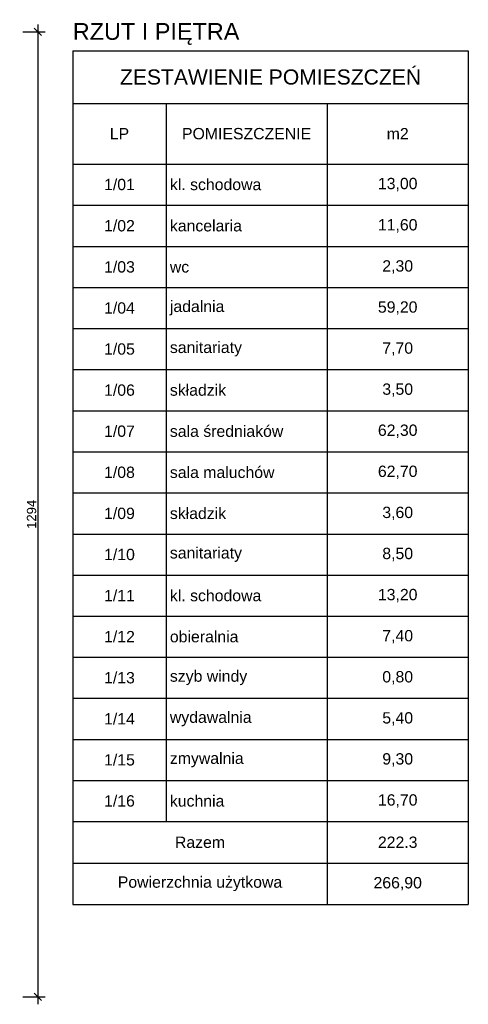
# Model space of a CAD drawing. Header units: millimetres. Extents: x 2709036 to 2756280, y 168165 to 192362.
# Tile 135 of 192: x 2722035 to 2722637, y 190691 to 192011. Entities that reach past the tile are written whole.
import ezdxf

# ---------------------------------------------------------------- set-up
doc = ezdxf.new("R2010")
doc.units = ezdxf.units.MM
doc.header["$MEASUREMENT"] = 0
doc.layers.add('6 - OPISY', color=7, linetype='Continuous')
doc.layers.add('__MAZ_WYMIARY', color=7, linetype='Continuous', lineweight=9)
doc.styles.add('Arial', font='arial.ttf')
doc.styles.add('Dimensions', font='arial.ttf')
doc.styles.get("Standard").update_dxf_attribs({"font": 'arial.ttf'})
doc.dimstyles.new('100', dxfattribs={"dimtxt": 10, "dimasz": 10, "dimexe": 18, "dimexo": 15, "dimgap": 9, "dimtad": 1, "dimdec": 1, "dimrnd": 0.5, "dimdsep": 46, "dimtxsty": 'Dimensions', "dimblk": 'ARCHTICK', "dimcen": 9, "dimdle": 10, "dimadec": 1, "dimazin": 2, "dimtfac": 1, "dimtdec": 4, "dimtofl": 0, "dimtmove": 2, "dimatfit": 3, "dimfxl": 1, "dimtolj": 1, "dimtzin": 0, "dimarcsym": 0})

# ---------------------------------------------------------------- blocks, each defined once
blk = doc.blocks.new('*T743')
at = {"color": 0, "linetype": 'ByBlock', "lineweight": -2, "transparency": 16777216}
for p, q in [((0, 0), (530.5, 0)), ((0, 0), (0, -1144.8)), ((530.5, 0), (530.5, -1144.8)), ((0, -70.5), (530.5, -70.5)), ((125.1, -70.5), (125.1, -1033.6)), ((341.1, -70.5), (341.1, -1144.8)), ((0, -151.9), (530.5, -151.9)), ((0, -207), (530.5, -207)), ((0, -262.3), (530.5, -262.3)), ((0, -317.4), (530.5, -317.4)), ((0, -372.5), (530.5, -372.5)), ((0, -427.6), (530.5, -427.6)), ((0, -482.7), (530.5, -482.7)), ((0, -537.8), (530.5, -537.8)), ((0, -592.9), (530.5, -592.9)), ((0, -648), (530.5, -648)), ((0, -703), (530.5, -703)), ((0, -758.1), (530.5, -758.1)), ((0, -813.2), (530.5, -813.2)), ((0, -868.3), (530.5, -868.3)), ((0, -923.4), (530.5, -923.4)), ((0, -978.5), (530.5, -978.5)), ((0, -1033.6), (530.5, -1033.6)), ((0, -1089.2), (530.5, -1089.2)), ((0, -1144.8), (530.5, -1144.8))]:
    blk.add_line(p, q, dxfattribs=at)
at = {"color": 0, "transparency": 16777216}
for s, insert, char_height, width, attachment_point in [('ZESTAWIENIE POMIESZCZEŃ', (265.2, -35.3), 20.25, 520.359, 5), ('LP', (62.6, -111.2), 15.19, 114.982, 5), ('POMIESZCZENIE', (233.1, -111.2), 15.188, 205.894, 5), ('m2', (435.8, -111.2), 15.19, 179.233, 5), ('1/01', (62.6, -179.4), 15.19, 114.982, 5), ('kl. schodowa', (130.2, -179.4), 15.188, 205.894, 4), ('13,00', (435.8, -179.4), 15.19, 179.233, 5), ('1/02', (62.6, -234.7), 15.19, 114.982, 5), ('kancelaria', (130.2, -234.7), 15.19, 205.894, 4), ('11,60', (435.8, -234.7), 15.19, 179.233, 5), ('1/03', (62.6, -289.9), 15.19, 114.982, 5), ('wc', (130.2, -289.9), 15.19, 205.894, 4), ('2,30', (435.8, -289.9), 15.19, 179.233, 5), ('1/04', (62.6, -345), 15.19, 114.982, 5), ('jadalnia', (130.2, -345), 15.19, 205.894, 4), ('59,20', (435.8, -345), 15.19, 179.233, 5), ('1/05', (62.6, -400), 15.19, 114.982, 5), ('sanitariaty', (130.2, -400), 15.188, 205.894, 4), ('7,70', (435.8, -400), 15.19, 179.233, 5), ('1/06', (62.6, -455.1), 15.19, 114.982, 5), ('składzik', (130.2, -455.1), 15.19, 205.894, 4), ('3,50', (435.8, -455.1), 15.19, 179.233, 5), ('1/07', (62.6, -510.2), 15.19, 114.982, 5), ('sala średniaków', (130.2, -510.2), 15.188, 205.894, 4), ('62,30', (435.8, -510.2), 15.19, 179.233, 5), ('1/08', (62.6, -565.3), 15.19, 114.982, 5), ('sala maluchów', (130.2, -565.3), 15.188, 205.894, 4), ('62,70', (435.8, -565.3), 15.19, 179.233, 5), ('1/09', (62.6, -620.4), 15.19, 114.982, 5), ('składzik', (130.2, -620.4), 15.19, 205.894, 4), ('3,60', (435.8, -620.4), 15.19, 179.233, 5), ('1/10', (62.6, -675.5), 15.19, 114.982, 5), ('sanitariaty', (130.2, -675.5), 15.188, 205.894, 4), ('8,50', (435.8, -675.5), 15.19, 179.233, 5), ('1/11', (62.6, -730.6), 15.19, 114.982, 5), ('kl. schodowa', (130.2, -730.6), 15.188, 205.894, 4), ('13,20', (435.8, -730.6), 15.19, 179.233, 5), ('1/12', (62.6, -785.7), 15.19, 114.982, 5), ('obieralnia', (130.2, -785.7), 15.19, 205.894, 4), ('7,40', (435.8, -785.7), 15.19, 179.233, 5), ('1/13', (62.6, -840.8), 15.19, 114.982, 5), ('szyb windy', (130.2, -840.8), 15.19, 205.894, 4), ('0,80', (435.8, -840.8), 15.19, 179.233, 5), ('1/14', (62.6, -895.9), 15.19, 114.982, 5), ('wydawalnia', (130.2, -895.9), 15.19, 205.894, 4), ('5,40', (435.8, -895.9), 15.19, 179.233, 5), ('1/15', (62.6, -950.9), 15.19, 114.982, 5), ('zmywalnia', (130.2, -950.9), 15.19, 205.894, 4), ('9,30', (435.8, -950.9), 15.19, 179.233, 5), ('1/16', (62.6, -1006), 15.19, 114.982, 5), ('kuchnia', (130.2, -1006), 15.19, 205.894, 4), ('16,70', (435.8, -1006), 15.19, 179.233, 5), ('Razem', (170.6, -1061.4), 15.19, 331.001, 5), ('222.3', (435.8, -1061.4), 15.19, 179.233, 5), ('Powierzchnia użytkowa', (170.6, -1117), 15.188, 331.001, 5), ('266,90', (435.8, -1117), 15.19, 179.233, 5)]:
    blk.add_mtext(s, dxfattribs=dict(at, insert=insert, char_height=char_height, width=width, attachment_point=attachment_point))
blk = doc.blocks.new('_ArchTick')
at = {"color": 0, "linetype": 'ByBlock', "const_width": 0.15}
blk.add_lwpolyline([(-0.5, -0.5), (0.5, 0.5)], dxfattribs=at)
blk = doc.blocks.new('*D1138')
at = {"layer": '__MAZ_WYMIARY', "color": 0, "lineweight": -2}
for p, q in [((2722059.4, 192005.1), (2722059.4, 190691.1)), ((2722039.4, 191995.1), (2722069.4, 191995.1)), ((2722039.4, 190701.1), (2722069.4, 190701.1))]:
    blk.add_line(p, q, dxfattribs=at)
at = {"layer": 'Defpoints', "color": 0, "lineweight": 30}
for p in [(2721912.3, 191995.1), (2721912.3, 190701.1), (2722059.4, 190701.1)]:
    blk.add_point(p, dxfattribs=at)
at = {"layer": '__MAZ_WYMIARY', "color": 0, "lineweight": -2, "xscale": 10, "yscale": 10, "zscale": 10}
for p, rotation in [((2722059.4, 191995.1), 90), ((2722059.4, 190701.1), 270)]:
    blk.add_blockref('_ArchTick', p, dxfattribs=dict(at, rotation=rotation))
at = {"layer": '__MAZ_WYMIARY', "color": 0, "lineweight": 5, "insert": (2722051, 191348.1), "char_height": 12.5, "attachment_point": 5, "rotation": 90, "style": 'Arial'}
blk.add_mtext('\\A1;1294', dxfattribs=at)

msp = doc.modelspace()

# ---------------------------------------------------------------- block references
msp.add_blockref('*T743', (2722106.3, 191969.7))

# ---------------------------------------------------------------- texts
at = {"layer": '6 - OPISY', "color": 252, "insert": (2722106.3, 192006.9), "char_height": 22.5, "width": 608.21, "attachment_point": 1}
msp.add_mtext('RZUT I PIĘTRA', dxfattribs=at)

# ---------------------------------------------------------------- dimensions: what is measured, and where the dimension line sits
at = {"layer": '__MAZ_WYMIARY', "color": 252, "lineweight": 5}
dim = msp.add_linear_dim(base=(2722059.4, 190701.1), p1=(2721912.3, 191995.1), p2=(2721912.3, 190701.1), angle=90, dimstyle='100', override={"dimtxt": 12.5, "dimexe": 10, "dimgap": 2, "dimdec": 0, "dimtxsty": 'Arial', "dimtmove": 1, "dimfxl": 20, "dimfxlon": 1}, dxfattribs=at)
dim.commit()
dim.dimension.update_dxf_attribs({"geometry": '*D1138', "text_midpoint": (2722051, 191348.1)})

doc.saveas('drawing.dxf')
